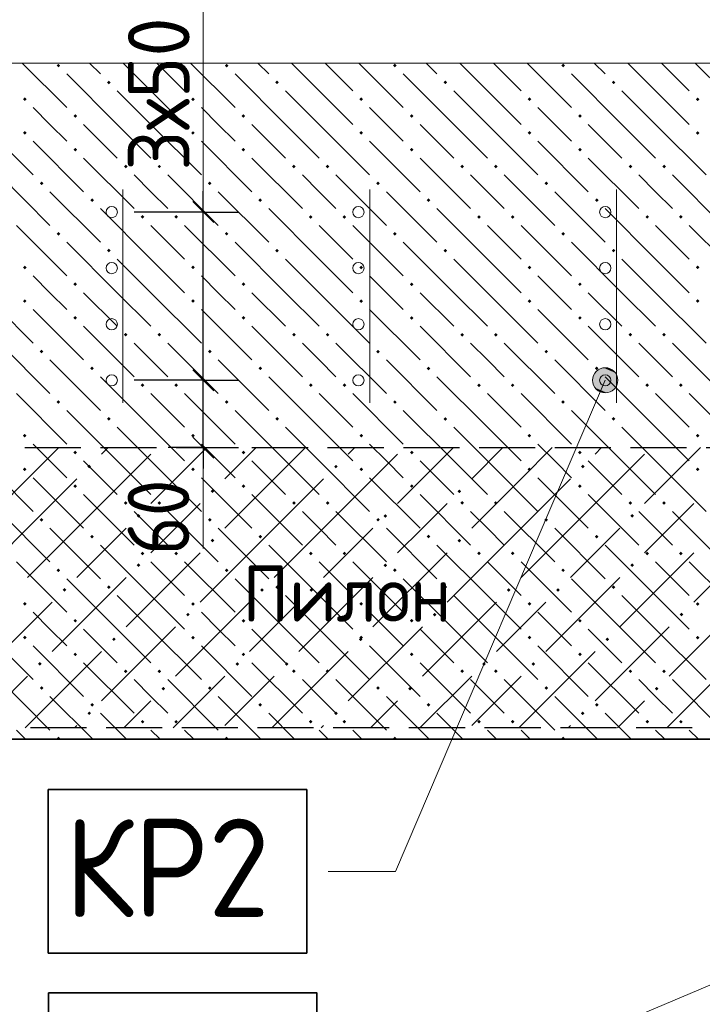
# Model space of a CAD drawing. Header units: millimetres. Extents: x 0 to 50400, y 0 to 35640.
# Tile 39 of 46: x 18670 to 21592, y 28151 to 32365. Entities that reach past the tile are written whole.
import ezdxf

# ---------------------------------------------------------------- set-up
doc = ezdxf.new("R2010")
doc.units = ezdxf.units.MM
doc.linetypes.add('______2', pattern=[324, 240, -84])
for name, color, linetype, lineweight in [('Standard', 7, 'Continuous', 25), ('ЖБ Перекрытие верхний уровень', 7, 'Continuous', 35), ('ЖБ Пилон', 7, 'Continuous', 35), ('Общий01', 7, 'Continuous', 13), ('Размерная линия_ общее', 7, 'Continuous', 13), ('Текст_ общее', 7, 'Continuous', 25)]:
    doc.layers.add(name, color=color, linetype=linetype, lineweight=lineweight)
doc.layers.add('Вспомогательная арматура', color=7, linetype='Continuous', lineweight=18, true_color=0x656565)
doc.layers.add('Поперечная арматура', color=7, linetype='Continuous', lineweight=18, true_color=0x5a2814)
doc.layers.add('Размерная выноска', color=7, linetype='Continuous')
doc.styles.add('ISOCPEUR', font='txt')

msp = doc.modelspace()

# ---------------------------------------------------------------- hatches: boundary and pattern name
at = {"layer": 'Standard', "linetype": 'Continuous', "lineweight": 13, "transparency": 33554687}
for points in [[(18959.9, 30452.3), (18967.7, 30460.1), (18975.5, 30452.3), (18967.7, 30444.5)], [(20015.9, 30452.3), (20023.7, 30460.1), (20031.5, 30452.3), (20023.7, 30444.5)], [(21071.9, 30452.3), (21079.7, 30460.1), (21087.5, 30452.3), (21079.7, 30444.5)], [(19487.9, 30346.7), (19495.7, 30354.5), (19503.5, 30346.7), (19495.7, 30338.9)], [(20543.9, 30346.7), (20551.7, 30354.5), (20559.5, 30346.7), (20551.7, 30338.9)], [(19171.1, 30241.1), (19178.9, 30248.9), (19186.7, 30241.1), (19178.9, 30233.3)], [(20227.1, 30241.1), (20234.9, 30248.9), (20242.7, 30241.1), (20234.9, 30233.3)], [(21283.1, 30241.1), (21290.9, 30248.9), (21298.7, 30241.1), (21290.9, 30233.3)], [(19487.9, 30135.5), (19495.7, 30143.3), (19503.5, 30135.5), (19495.7, 30127.7)], [(20543.9, 30135.5), (20551.7, 30143.3), (20559.5, 30135.5), (20551.7, 30127.7)], [(19171.1, 30029.9), (19178.9, 30037.7), (19186.7, 30029.9), (19178.9, 30022.1)], [(20227.1, 30029.9), (20234.9, 30037.7), (20242.7, 30029.9), (20234.9, 30022.1)], [(21283.1, 30029.9), (21290.9, 30037.7), (21298.7, 30029.9), (21290.9, 30022.1)], [(18854.3, 29924.3), (18862.1, 29932.1), (18869.9, 29924.3), (18862.1, 29916.5)], [(19699.1, 29924.3), (19706.9, 29932.1), (19714.7, 29924.3), (19706.9, 29916.5)], [(19910.3, 29924.3), (19918.1, 29932.1), (19925.9, 29924.3), (19918.1, 29916.5)], [(20755.1, 29924.3), (20762.9, 29932.1), (20770.7, 29924.3), (20762.9, 29916.5)], [(20966.3, 29924.3), (20974.1, 29932.1), (20981.9, 29924.3), (20974.1, 29916.5)], [(19382.3, 29818.7), (19390.1, 29826.5), (19397.9, 29818.7), (19390.1, 29810.9)], [(20438.3, 29818.7), (20446.1, 29826.5), (20453.9, 29818.7), (20446.1, 29810.9)], [(21494.3, 29818.7), (21502.1, 29826.5), (21509.9, 29818.7), (21502.1, 29810.9)], [(19065.5, 29713.1), (19073.3, 29720.9), (19081.1, 29713.1), (19073.3, 29705.3)], [(20121.5, 29713.1), (20129.3, 29720.9), (20137.1, 29713.1), (20129.3, 29705.3)], [(21177.5, 29713.1), (21185.3, 29720.9), (21193.1, 29713.1), (21185.3, 29705.3)], [(18748.7, 29607.5), (18756.5, 29615.3), (18764.3, 29607.5), (18756.5, 29599.7)], [(19593.5, 29607.5), (19601.3, 29615.3), (19609.1, 29607.5), (19601.3, 29599.7)], [(19804.7, 29607.5), (19812.5, 29615.3), (19820.3, 29607.5), (19812.5, 29599.7)], [(20649.5, 29607.5), (20657.3, 29615.3), (20665.1, 29607.5), (20657.3, 29599.7)], [(20860.7, 29607.5), (20868.5, 29615.3), (20876.3, 29607.5), (20868.5, 29599.7)], [(19276.7, 29501.9), (19284.5, 29509.7), (19292.3, 29501.9), (19284.5, 29494.1)], [(20332.7, 29501.9), (20340.5, 29509.7), (20348.3, 29501.9), (20340.5, 29494.1)], [(21388.7, 29501.9), (21396.5, 29509.7), (21404.3, 29501.9), (21396.5, 29494.1)], [(18959.9, 29396.3), (18967.7, 29404.1), (18975.5, 29396.3), (18967.7, 29388.5)], [(20015.9, 29396.3), (20023.7, 29404.1), (20031.5, 29396.3), (20023.7, 29388.5)], [(21071.9, 29396.3), (21079.7, 29404.1), (21087.5, 29396.3), (21079.7, 29388.5)]]:
    msp.add_hatch(color=7, dxfattribs=at).paths.add_polyline_path(points, flags=16)
at = {"layer": 'ЖБ Перекрытие верхний уровень', "linetype": 'Continuous', "lineweight": 18, "transparency": 33554687}
for points in [[(18827.9, 32168.3), (18835.7, 32176.1), (18843.5, 32168.3), (18835.7, 32160.5)], [(19547.9, 32168.3), (19555.7, 32176.1), (19563.5, 32168.3), (19555.7, 32160.5)], [(20267.9, 32168.3), (20275.7, 32176.1), (20283.5, 32168.3), (20275.7, 32160.5)], [(20987.9, 32168.3), (20995.7, 32176.1), (21003.5, 32168.3), (20995.7, 32160.5)], [(19043.9, 32096.3), (19051.7, 32104.1), (19059.5, 32096.3), (19051.7, 32088.5)], [(19763.9, 32096.3), (19771.7, 32104.1), (19779.5, 32096.3), (19771.7, 32088.5)], [(20483.9, 32096.3), (20491.7, 32104.1), (20499.5, 32096.3), (20491.7, 32088.5)], [(21203.9, 32096.3), (21211.7, 32104.1), (21219.5, 32096.3), (21211.7, 32088.5)], [(18683.9, 32024.3), (18691.7, 32032.1), (18699.5, 32024.3), (18691.7, 32016.5)], [(19403.9, 32024.3), (19411.7, 32032.1), (19419.5, 32024.3), (19411.7, 32016.5)], [(20123.9, 32024.3), (20131.7, 32032.1), (20139.5, 32024.3), (20131.7, 32016.5)], [(20843.9, 32024.3), (20851.7, 32032.1), (20859.5, 32024.3), (20851.7, 32016.5)], [(21563.9, 32024.3), (21571.7, 32032.1), (21579.5, 32024.3), (21571.7, 32016.5)], [(18899.9, 31952.3), (18907.7, 31960.1), (18915.5, 31952.3), (18907.7, 31944.5)], [(19619.9, 31952.3), (19627.7, 31960.1), (19635.5, 31952.3), (19627.7, 31944.5)], [(20339.9, 31952.3), (20347.7, 31960.1), (20355.5, 31952.3), (20347.7, 31944.5)], [(21059.9, 31952.3), (21067.7, 31960.1), (21075.5, 31952.3), (21067.7, 31944.5)], [(18683.9, 31880.3), (18691.7, 31888.1), (18699.5, 31880.3), (18691.7, 31872.5)], [(19403.9, 31880.3), (19411.7, 31888.1), (19419.5, 31880.3), (19411.7, 31872.5)], [(20123.9, 31880.3), (20131.7, 31888.1), (20139.5, 31880.3), (20131.7, 31872.5)], [(20843.9, 31880.3), (20851.7, 31888.1), (20859.5, 31880.3), (20851.7, 31872.5)], [(21563.9, 31880.3), (21571.7, 31888.1), (21579.5, 31880.3), (21571.7, 31872.5)], [(18899.9, 31808.3), (18907.7, 31816.1), (18915.5, 31808.3), (18907.7, 31800.5)], [(19619.9, 31808.3), (19627.7, 31816.1), (19635.5, 31808.3), (19627.7, 31800.5)], [(20339.9, 31808.3), (20347.7, 31816.1), (20355.5, 31808.3), (20347.7, 31800.5)], [(21059.9, 31808.3), (21067.7, 31816.1), (21075.5, 31808.3), (21067.7, 31800.5)], [(19115.9, 31736.3), (19123.7, 31744.1), (19131.5, 31736.3), (19123.7, 31728.5)], [(19259.9, 31736.3), (19267.7, 31744.1), (19275.5, 31736.3), (19267.7, 31728.5)], [(19835.9, 31736.3), (19843.7, 31744.1), (19851.5, 31736.3), (19843.7, 31728.5)], [(19979.9, 31736.3), (19987.7, 31744.1), (19995.5, 31736.3), (19987.7, 31728.5)], [(20555.9, 31736.3), (20563.7, 31744.1), (20571.5, 31736.3), (20563.7, 31728.5)], [(20699.9, 31736.3), (20707.7, 31744.1), (20715.5, 31736.3), (20707.7, 31728.5)], [(21275.9, 31736.3), (21283.7, 31744.1), (21291.5, 31736.3), (21283.7, 31728.5)], [(21419.9, 31736.3), (21427.7, 31744.1), (21435.5, 31736.3), (21427.7, 31728.5)], [(18755.9, 31664.3), (18763.7, 31672.1), (18771.5, 31664.3), (18763.7, 31656.5)], [(19475.9, 31664.3), (19483.7, 31672.1), (19491.5, 31664.3), (19483.7, 31656.5)], [(20195.9, 31664.3), (20203.7, 31672.1), (20211.5, 31664.3), (20203.7, 31656.5)], [(20915.9, 31664.3), (20923.7, 31672.1), (20931.5, 31664.3), (20923.7, 31656.5)], [(18971.9, 31592.3), (18979.7, 31600.1), (18987.5, 31592.3), (18979.7, 31584.5)], [(19691.9, 31592.3), (19699.7, 31600.1), (19707.5, 31592.3), (19699.7, 31584.5)], [(20411.9, 31592.3), (20419.7, 31600.1), (20427.5, 31592.3), (20419.7, 31584.5)], [(21131.9, 31592.3), (21139.7, 31600.1), (21147.5, 31592.3), (21139.7, 31584.5)], [(19187.9, 31520.3), (19195.7, 31528.1), (19203.5, 31520.3), (19195.7, 31512.5)], [(19331.9, 31520.3), (19339.7, 31528.1), (19347.5, 31520.3), (19339.7, 31512.5)], [(19907.9, 31520.3), (19915.7, 31528.1), (19923.5, 31520.3), (19915.7, 31512.5)], [(20051.9, 31520.3), (20059.7, 31528.1), (20067.5, 31520.3), (20059.7, 31512.5)], [(20627.9, 31520.3), (20635.7, 31528.1), (20643.5, 31520.3), (20635.7, 31512.5)], [(20771.9, 31520.3), (20779.7, 31528.1), (20787.5, 31520.3), (20779.7, 31512.5)], [(21347.9, 31520.3), (21355.7, 31528.1), (21363.5, 31520.3), (21355.7, 31512.5)], [(21491.9, 31520.3), (21499.7, 31528.1), (21507.5, 31520.3), (21499.7, 31512.5)], [(18827.9, 31448.3), (18835.7, 31456.1), (18843.5, 31448.3), (18835.7, 31440.5)], [(19547.9, 31448.3), (19555.7, 31456.1), (19563.5, 31448.3), (19555.7, 31440.5)], [(20267.9, 31448.3), (20275.7, 31456.1), (20283.5, 31448.3), (20275.7, 31440.5)], [(20987.9, 31448.3), (20995.7, 31456.1), (21003.5, 31448.3), (20995.7, 31440.5)], [(19043.9, 31376.3), (19051.7, 31384.1), (19059.5, 31376.3), (19051.7, 31368.5)], [(19763.9, 31376.3), (19771.7, 31384.1), (19779.5, 31376.3), (19771.7, 31368.5)], [(20483.9, 31376.3), (20491.7, 31384.1), (20499.5, 31376.3), (20491.7, 31368.5)], [(21203.9, 31376.3), (21211.7, 31384.1), (21219.5, 31376.3), (21211.7, 31368.5)], [(18683.9, 31304.3), (18691.7, 31312.1), (18699.5, 31304.3), (18691.7, 31296.5)], [(19403.9, 31304.3), (19411.7, 31312.1), (19419.5, 31304.3), (19411.7, 31296.5)], [(20123.9, 31304.3), (20131.7, 31312.1), (20139.5, 31304.3), (20131.7, 31296.5)], [(20843.9, 31304.3), (20851.7, 31312.1), (20859.5, 31304.3), (20851.7, 31296.5)], [(21563.9, 31304.3), (21571.7, 31312.1), (21579.5, 31304.3), (21571.7, 31296.5)], [(18899.9, 31232.3), (18907.7, 31240.1), (18915.5, 31232.3), (18907.7, 31224.5)], [(19619.9, 31232.3), (19627.7, 31240.1), (19635.5, 31232.3), (19627.7, 31224.5)], [(20339.9, 31232.3), (20347.7, 31240.1), (20355.5, 31232.3), (20347.7, 31224.5)], [(21059.9, 31232.3), (21067.7, 31240.1), (21075.5, 31232.3), (21067.7, 31224.5)], [(18683.9, 31160.3), (18691.7, 31168.1), (18699.5, 31160.3), (18691.7, 31152.5)], [(19403.9, 31160.3), (19411.7, 31168.1), (19419.5, 31160.3), (19411.7, 31152.5)], [(20123.9, 31160.3), (20131.7, 31168.1), (20139.5, 31160.3), (20131.7, 31152.5)], [(20843.9, 31160.3), (20851.7, 31168.1), (20859.5, 31160.3), (20851.7, 31152.5)], [(21563.9, 31160.3), (21571.7, 31168.1), (21579.5, 31160.3), (21571.7, 31152.5)], [(18899.9, 31088.3), (18907.7, 31096.1), (18915.5, 31088.3), (18907.7, 31080.5)], [(19619.9, 31088.3), (19627.7, 31096.1), (19635.5, 31088.3), (19627.7, 31080.5)], [(20339.9, 31088.3), (20347.7, 31096.1), (20355.5, 31088.3), (20347.7, 31080.5)], [(21059.9, 31088.3), (21067.7, 31096.1), (21075.5, 31088.3), (21067.7, 31080.5)], [(19115.9, 31016.3), (19123.7, 31024.1), (19131.5, 31016.3), (19123.7, 31008.5)], [(19259.9, 31016.3), (19267.7, 31024.1), (19275.5, 31016.3), (19267.7, 31008.5)], [(19835.9, 31016.3), (19843.7, 31024.1), (19851.5, 31016.3), (19843.7, 31008.5)], [(19979.9, 31016.3), (19987.7, 31024.1), (19995.5, 31016.3), (19987.7, 31008.5)], [(20555.9, 31016.3), (20563.7, 31024.1), (20571.5, 31016.3), (20563.7, 31008.5)], [(20699.9, 31016.3), (20707.7, 31024.1), (20715.5, 31016.3), (20707.7, 31008.5)], [(21275.9, 31016.3), (21283.7, 31024.1), (21291.5, 31016.3), (21283.7, 31008.5)], [(21419.9, 31016.3), (21427.7, 31024.1), (21435.5, 31016.3), (21427.7, 31008.5)], [(18755.9, 30944.3), (18763.7, 30952.1), (18771.5, 30944.3), (18763.7, 30936.5)], [(19475.9, 30944.3), (19483.7, 30952.1), (19491.5, 30944.3), (19483.7, 30936.5)], [(20195.9, 30944.3), (20203.7, 30952.1), (20211.5, 30944.3), (20203.7, 30936.5)], [(20915.9, 30944.3), (20923.7, 30952.1), (20931.5, 30944.3), (20923.7, 30936.5)], [(18971.9, 30872.3), (18979.7, 30880.1), (18987.5, 30872.3), (18979.7, 30864.5)], [(19691.9, 30872.3), (19699.7, 30880.1), (19707.5, 30872.3), (19699.7, 30864.5)], [(20411.9, 30872.3), (20419.7, 30880.1), (20427.5, 30872.3), (20419.7, 30864.5)], [(21131.9, 30872.3), (21139.7, 30880.1), (21147.5, 30872.3), (21139.7, 30864.5)], [(19187.9, 30800.3), (19195.7, 30808.1), (19203.5, 30800.3), (19195.7, 30792.5)], [(19331.9, 30800.3), (19339.7, 30808.1), (19347.5, 30800.3), (19339.7, 30792.5)], [(19907.9, 30800.3), (19915.7, 30808.1), (19923.5, 30800.3), (19915.7, 30792.5)], [(20051.9, 30800.3), (20059.7, 30808.1), (20067.5, 30800.3), (20059.7, 30792.5)], [(20627.9, 30800.3), (20635.7, 30808.1), (20643.5, 30800.3), (20635.7, 30792.5)], [(20771.9, 30800.3), (20779.7, 30808.1), (20787.5, 30800.3), (20779.7, 30792.5)], [(21347.9, 30800.3), (21355.7, 30808.1), (21363.5, 30800.3), (21355.7, 30792.5)], [(21491.9, 30800.3), (21499.7, 30808.1), (21507.5, 30800.3), (21499.7, 30792.5)], [(18827.9, 30728.3), (18835.7, 30736.1), (18843.5, 30728.3), (18835.7, 30720.5)], [(19547.9, 30728.3), (19555.7, 30736.1), (19563.5, 30728.3), (19555.7, 30720.5)], [(20267.9, 30728.3), (20275.7, 30736.1), (20283.5, 30728.3), (20275.7, 30720.5)], [(20987.9, 30728.3), (20995.7, 30736.1), (21003.5, 30728.3), (20995.7, 30720.5)], [(19043.9, 30656.3), (19051.7, 30664.1), (19059.5, 30656.3), (19051.7, 30648.5)], [(19763.9, 30656.3), (19771.7, 30664.1), (19779.5, 30656.3), (19771.7, 30648.5)], [(20483.9, 30656.3), (20491.7, 30664.1), (20499.5, 30656.3), (20491.7, 30648.5)], [(21203.9, 30656.3), (21211.7, 30664.1), (21219.5, 30656.3), (21211.7, 30648.5)], [(18683.9, 30584.3), (18691.7, 30592.1), (18699.5, 30584.3), (18691.7, 30576.5)], [(19403.9, 30584.3), (19411.7, 30592.1), (19419.5, 30584.3), (19411.7, 30576.5)], [(20123.9, 30584.3), (20131.7, 30592.1), (20139.5, 30584.3), (20131.7, 30576.5)], [(20843.9, 30584.3), (20851.7, 30592.1), (20859.5, 30584.3), (20851.7, 30576.5)], [(21563.9, 30584.3), (21571.7, 30592.1), (21579.5, 30584.3), (21571.7, 30576.5)], [(18899.9, 30512.3), (18907.7, 30520.1), (18915.5, 30512.3), (18907.7, 30504.5)], [(19619.9, 30512.3), (19627.7, 30520.1), (19635.5, 30512.3), (19627.7, 30504.5)], [(20339.9, 30512.3), (20347.7, 30520.1), (20355.5, 30512.3), (20347.7, 30504.5)], [(21059.9, 30512.3), (21067.7, 30520.1), (21075.5, 30512.3), (21067.7, 30504.5)], [(18683.9, 30440.3), (18691.7, 30448.1), (18699.5, 30440.3), (18691.7, 30432.5)], [(19403.9, 30440.3), (19411.7, 30448.1), (19419.5, 30440.3), (19411.7, 30432.5)], [(20123.9, 30440.3), (20131.7, 30448.1), (20139.5, 30440.3), (20131.7, 30432.5)], [(20843.9, 30440.3), (20851.7, 30448.1), (20859.5, 30440.3), (20851.7, 30432.5)], [(21563.9, 30440.3), (21571.7, 30448.1), (21579.5, 30440.3), (21571.7, 30432.5)], [(18899.9, 30368.3), (18907.7, 30376.1), (18915.5, 30368.3), (18907.7, 30360.5)], [(19619.9, 30368.3), (19627.7, 30376.1), (19635.5, 30368.3), (19627.7, 30360.5)], [(20339.9, 30368.3), (20347.7, 30376.1), (20355.5, 30368.3), (20347.7, 30360.5)], [(21059.9, 30368.3), (21067.7, 30376.1), (21075.5, 30368.3), (21067.7, 30360.5)], [(19115.9, 30296.3), (19123.7, 30304.1), (19131.5, 30296.3), (19123.7, 30288.5)], [(19259.9, 30296.3), (19267.7, 30304.1), (19275.5, 30296.3), (19267.7, 30288.5)], [(19835.9, 30296.3), (19843.7, 30304.1), (19851.5, 30296.3), (19843.7, 30288.5)], [(19979.9, 30296.3), (19987.7, 30304.1), (19995.5, 30296.3), (19987.7, 30288.5)], [(20555.9, 30296.3), (20563.7, 30304.1), (20571.5, 30296.3), (20563.7, 30288.5)], [(20699.9, 30296.3), (20707.7, 30304.1), (20715.5, 30296.3), (20707.7, 30288.5)], [(21275.9, 30296.3), (21283.7, 30304.1), (21291.5, 30296.3), (21283.7, 30288.5)], [(21419.9, 30296.3), (21427.7, 30304.1), (21435.5, 30296.3), (21427.7, 30288.5)], [(18755.9, 30224.3), (18763.7, 30232.1), (18771.5, 30224.3), (18763.7, 30216.5)], [(19475.9, 30224.3), (19483.7, 30232.1), (19491.5, 30224.3), (19483.7, 30216.5)], [(20195.9, 30224.3), (20203.7, 30232.1), (20211.5, 30224.3), (20203.7, 30216.5)], [(20915.9, 30224.3), (20923.7, 30232.1), (20931.5, 30224.3), (20923.7, 30216.5)], [(18971.9, 30152.3), (18979.7, 30160.1), (18987.5, 30152.3), (18979.7, 30144.5)], [(19691.9, 30152.3), (19699.7, 30160.1), (19707.5, 30152.3), (19699.7, 30144.5)], [(20411.9, 30152.3), (20419.7, 30160.1), (20427.5, 30152.3), (20419.7, 30144.5)], [(21131.9, 30152.3), (21139.7, 30160.1), (21147.5, 30152.3), (21139.7, 30144.5)], [(19187.9, 30080.3), (19195.7, 30088.1), (19203.5, 30080.3), (19195.7, 30072.5)], [(19331.9, 30080.3), (19339.7, 30088.1), (19347.5, 30080.3), (19339.7, 30072.5)], [(19907.9, 30080.3), (19915.7, 30088.1), (19923.5, 30080.3), (19915.7, 30072.5)], [(20051.9, 30080.3), (20059.7, 30088.1), (20067.5, 30080.3), (20059.7, 30072.5)], [(20627.9, 30080.3), (20635.7, 30088.1), (20643.5, 30080.3), (20635.7, 30072.5)], [(20771.9, 30080.3), (20779.7, 30088.1), (20787.5, 30080.3), (20779.7, 30072.5)], [(21347.9, 30080.3), (21355.7, 30088.1), (21363.5, 30080.3), (21355.7, 30072.5)], [(21491.9, 30080.3), (21499.7, 30088.1), (21507.5, 30080.3), (21499.7, 30072.5)], [(18827.9, 30008.3), (18835.7, 30016.1), (18843.5, 30008.3), (18835.7, 30000.5)], [(19547.9, 30008.3), (19555.7, 30016.1), (19563.5, 30008.3), (19555.7, 30000.5)], [(20267.9, 30008.3), (20275.7, 30016.1), (20283.5, 30008.3), (20275.7, 30000.5)], [(20987.9, 30008.3), (20995.7, 30016.1), (21003.5, 30008.3), (20995.7, 30000.5)], [(19043.9, 29936.3), (19051.7, 29944.1), (19059.5, 29936.3), (19051.7, 29928.5)], [(19763.9, 29936.3), (19771.7, 29944.1), (19779.5, 29936.3), (19771.7, 29928.5)], [(20483.9, 29936.3), (20491.7, 29944.1), (20499.5, 29936.3), (20491.7, 29928.5)], [(21203.9, 29936.3), (21211.7, 29944.1), (21219.5, 29936.3), (21211.7, 29928.5)], [(18683.9, 29864.3), (18691.7, 29872.1), (18699.5, 29864.3), (18691.7, 29856.5)], [(19403.9, 29864.3), (19411.7, 29872.1), (19419.5, 29864.3), (19411.7, 29856.5)], [(20123.9, 29864.3), (20131.7, 29872.1), (20139.5, 29864.3), (20131.7, 29856.5)], [(20843.9, 29864.3), (20851.7, 29872.1), (20859.5, 29864.3), (20851.7, 29856.5)], [(21563.9, 29864.3), (21571.7, 29872.1), (21579.5, 29864.3), (21571.7, 29856.5)], [(18899.9, 29792.3), (18907.7, 29800.1), (18915.5, 29792.3), (18907.7, 29784.5)], [(19619.9, 29792.3), (19627.7, 29800.1), (19635.5, 29792.3), (19627.7, 29784.5)], [(20339.9, 29792.3), (20347.7, 29800.1), (20355.5, 29792.3), (20347.7, 29784.5)], [(21059.9, 29792.3), (21067.7, 29800.1), (21075.5, 29792.3), (21067.7, 29784.5)], [(18683.9, 29720.3), (18691.7, 29728.1), (18699.5, 29720.3), (18691.7, 29712.5)], [(19403.9, 29720.3), (19411.7, 29728.1), (19419.5, 29720.3), (19411.7, 29712.5)], [(20123.9, 29720.3), (20131.7, 29728.1), (20139.5, 29720.3), (20131.7, 29712.5)], [(20843.9, 29720.3), (20851.7, 29728.1), (20859.5, 29720.3), (20851.7, 29712.5)], [(21563.9, 29720.3), (21571.7, 29728.1), (21579.5, 29720.3), (21571.7, 29712.5)], [(18899.9, 29648.3), (18907.7, 29656.1), (18915.5, 29648.3), (18907.7, 29640.5)], [(19619.9, 29648.3), (19627.7, 29656.1), (19635.5, 29648.3), (19627.7, 29640.5)], [(20339.9, 29648.3), (20347.7, 29656.1), (20355.5, 29648.3), (20347.7, 29640.5)], [(21059.9, 29648.3), (21067.7, 29656.1), (21075.5, 29648.3), (21067.7, 29640.5)], [(19115.9, 29576.3), (19123.7, 29584.1), (19131.5, 29576.3), (19123.7, 29568.5)], [(19259.9, 29576.3), (19267.7, 29584.1), (19275.5, 29576.3), (19267.7, 29568.5)], [(19835.9, 29576.3), (19843.7, 29584.1), (19851.5, 29576.3), (19843.7, 29568.5)], [(19979.9, 29576.3), (19987.7, 29584.1), (19995.5, 29576.3), (19987.7, 29568.5)], [(20555.9, 29576.3), (20563.7, 29584.1), (20571.5, 29576.3), (20563.7, 29568.5)], [(20699.9, 29576.3), (20707.7, 29584.1), (20715.5, 29576.3), (20707.7, 29568.5)], [(21275.9, 29576.3), (21283.7, 29584.1), (21291.5, 29576.3), (21283.7, 29568.5)], [(21419.9, 29576.3), (21427.7, 29584.1), (21435.5, 29576.3), (21427.7, 29568.5)], [(18755.9, 29504.3), (18763.7, 29512.1), (18771.5, 29504.3), (18763.7, 29496.5)], [(19475.9, 29504.3), (19483.7, 29512.1), (19491.5, 29504.3), (19483.7, 29496.5)], [(20195.9, 29504.3), (20203.7, 29512.1), (20211.5, 29504.3), (20203.7, 29496.5)], [(20915.9, 29504.3), (20923.7, 29512.1), (20931.5, 29504.3), (20923.7, 29496.5)], [(18971.9, 29432.3), (18979.7, 29440.1), (18987.5, 29432.3), (18979.7, 29424.5)], [(19691.9, 29432.3), (19699.7, 29440.1), (19707.5, 29432.3), (19699.7, 29424.5)], [(20411.9, 29432.3), (20419.7, 29440.1), (20427.5, 29432.3), (20419.7, 29424.5)], [(21131.9, 29432.3), (21139.7, 29440.1), (21147.5, 29432.3), (21139.7, 29424.5)], [(19187.9, 29360.3), (19195.7, 29368.1), (19203.5, 29360.3), (19195.7, 29352.5)], [(19331.9, 29360.3), (19339.7, 29368.1), (19347.5, 29360.3), (19339.7, 29352.5)], [(19907.9, 29360.3), (19915.7, 29368.1), (19923.5, 29360.3), (19915.7, 29352.5)], [(20051.9, 29360.3), (20059.7, 29368.1), (20067.5, 29360.3), (20059.7, 29352.5)], [(20627.9, 29360.3), (20635.7, 29368.1), (20643.5, 29360.3), (20635.7, 29352.5)], [(20771.9, 29360.3), (20779.7, 29368.1), (20787.5, 29360.3), (20779.7, 29352.5)], [(21347.9, 29360.3), (21355.7, 29368.1), (21363.5, 29360.3), (21355.7, 29352.5)], [(21491.9, 29360.3), (21499.7, 29368.1), (21507.5, 29360.3), (21499.7, 29352.5)], [(18827.9, 29288.3), (18835.7, 29296.1), (18843.5, 29288.3), (18840.6, 29285.3), (18830.9, 29285.3)], [(19547.9, 29288.3), (19555.7, 29296.1), (19563.5, 29288.3), (19560.6, 29285.3), (19550.9, 29285.3)], [(20267.9, 29288.3), (20275.7, 29296.1), (20283.5, 29288.3), (20280.6, 29285.3), (20270.9, 29285.3)], [(20987.9, 29288.3), (20995.7, 29296.1), (21003.5, 29288.3), (21000.6, 29285.3), (20990.9, 29285.3)]]:
    msp.add_hatch(color=7, dxfattribs=at).paths.add_polyline_path(points, flags=16)
at = {"layer": 'Общий01', "linetype": 'Continuous', "lineweight": 13, "transparency": 33554687}
for points in [[(21229.3, 30827.9), (21143.9, 30864.4), (21126.4, 30842.5)], [(21219.1, 30853.4), (21169.4, 30874.7), (21143.9, 30864.4)], [(21219.1, 30853.4), (21143.9, 30864.4), (21229.3, 30827.9)], [(21169.4, 30874.7), (21219.1, 30853.4), (21197.2, 30871)], [(21225.7, 30800.1), (21126.4, 30842.5), (21122.7, 30814.8)], [(21225.7, 30800.1), (21122.7, 30814.8), (21208.1, 30778.3)], [(21208.1, 30778.3), (21122.7, 30814.8), (21133, 30789.2)], [(21229.3, 30827.9), (21126.4, 30842.5), (21225.7, 30800.1)], [(21208.1, 30778.3), (21133, 30789.2), (21182.6, 30768)], [(21182.6, 30768), (21133, 30789.2), (21154.8, 30771.7)]]:
    msp.add_hatch(color=7, dxfattribs=at).paths.add_polyline_path(points)

# ---------------------------------------------------------------- linework, layer by layer
at = {"layer": 'Standard', "color": 7, "linetype": 'Continuous', "lineweight": -3, "transparency": 33554687}
for p, q in [((19455.9, 31541.3), (19455.9, 31631.3)), ((19455.9, 30821.3), (19455.9, 31541.3)), ((19455.9, 30533.3), (19455.9, 30821.3)), ((19455.9, 30533.3), (19455.9, 30443.3))]:
    msp.add_line(p, q, dxfattribs=at)
at = {"layer": 'Standard', "color": 7, "linetype": 'Continuous', "lineweight": 25, "transparency": 33554687}
for p, q in [((19500.9, 31496.3), (19410.9, 31586.3)), ((19500.9, 30776.3), (19410.9, 30866.3)), ((19500.9, 30488.3), (19410.9, 30578.3))]:
    msp.add_line(p, q, dxfattribs=at)
at = {"layer": 'Standard', "color": 251, "linetype": 'Continuous', "lineweight": -3, "true_color": 0x656565, "transparency": 33554687}
for p, q in [((19455.9, 31541.3), (19305.9, 31541.3)), ((19455.9, 31541.3), (19605.9, 31541.3)), ((19455.9, 30821.3), (19305.9, 30821.3)), ((19455.9, 30821.3), (19605.9, 30821.3)), ((19455.9, 30533.3), (19305.9, 30533.3)), ((19455.9, 30533.3), (19605.9, 30533.3)), ((19455.9, 30533.3), (19455.9, 30533.3))]:
    msp.add_line(p, q, dxfattribs=at)
at = {"layer": 'Standard', "color": 253, "linetype": 'Continuous', "lineweight": 13, "true_color": 0xa0a0a0, "transparency": 33554687}
for p, q in [((18703.7, 30399.5), (18837.6, 30533.3)), ((19048.8, 30533.3), (19020.5, 30505.1)), ((19471.2, 30533.3), (19231.7, 30293.9)), ((19682.4, 30533.3), (19548.5, 30399.5)), ((19759.7, 30399.5), (19893.6, 30533.3)), ((20104.8, 30533.3), (20076.5, 30505.1)), ((20527.2, 30533.3), (20287.7, 30293.9)), ((20738.4, 30533.3), (20604.5, 30399.5)), ((20815.7, 30399.5), (20949.6, 30533.3)), ((21160.8, 30533.3), (21132.5, 30505.1)), ((21583.2, 30533.3), (21343.7, 30293.9)), ((18914.9, 30188.3), (19231.7, 30505.1)), ((19970.9, 30188.3), (20287.7, 30505.1)), ((21026.9, 30188.3), (21343.7, 30505.1)), ((18703.7, 30399.5), (18492.5, 30188.3)), ((18914.9, 30399.5), (18703.7, 30188.3)), ((19759.7, 30399.5), (19548.5, 30188.3)), ((19970.9, 30399.5), (19759.7, 30188.3)), ((20815.7, 30399.5), (20604.5, 30188.3)), ((21026.9, 30399.5), (20815.7, 30188.3)), ((19337.3, 30188.3), (19442.9, 30293.9)), ((20393.3, 30188.3), (20498.9, 30293.9)), ((21449.3, 30188.3), (21554.9, 30293.9)), ((18703.7, 30188.3), (18386.9, 29871.5)), ((18914.9, 30188.3), (18703.7, 29977.1)), ((19126.1, 30188.3), (18914.9, 29977.1)), ((19231.7, 30082.7), (19337.3, 30188.3)), ((19759.7, 30188.3), (19442.9, 29871.5)), ((19970.9, 30188.3), (19759.7, 29977.1)), ((20182.1, 30188.3), (19970.9, 29977.1)), ((20287.7, 30082.7), (20393.3, 30188.3)), ((20815.7, 30188.3), (20498.9, 29871.5)), ((21026.9, 30188.3), (20815.7, 29977.1)), ((21238.1, 30188.3), (21026.9, 29977.1)), ((21343.7, 30082.7), (21449.3, 30188.3)), ((21871.7, 30188.3), (21554.9, 29871.5)), ((19442.9, 30082.7), (19126.1, 29765.9)), ((20498.9, 30082.7), (20182.1, 29765.9)), ((21554.9, 30082.7), (21238.1, 29765.9)), ((19126.1, 29977.1), (18809.3, 29660.3)), ((20182.1, 29977.1), (19865.3, 29660.3)), ((21238.1, 29977.1), (20921.3, 29660.3)), ((18703.7, 29765.9), (18809.3, 29871.5)), ((19654.1, 29871.5), (19337.3, 29554.7)), ((19759.7, 29765.9), (19865.3, 29871.5)), ((20710.1, 29871.5), (20393.3, 29554.7)), ((20815.7, 29765.9), (20921.3, 29871.5)), ((21766.1, 29871.5), (21449.3, 29554.7)), ((18598.1, 29660.3), (18703.7, 29765.9)), ((19337.3, 29765.9), (19020.5, 29449.1)), ((19654.1, 29660.3), (19759.7, 29765.9)), ((20393.3, 29765.9), (20076.5, 29449.1)), ((20710.1, 29660.3), (20815.7, 29765.9)), ((21449.3, 29765.9), (21132.5, 29449.1)), ((18703.7, 29343.5), (19020.5, 29660.3)), ((19759.7, 29343.5), (20076.5, 29660.3)), ((20815.7, 29343.5), (21132.5, 29660.3)), ((18703.7, 29554.7), (18492.5, 29343.5)), ((19548.5, 29554.7), (19327.2, 29333.3)), ((19759.7, 29554.7), (19548.5, 29343.5)), ((20604.5, 29554.7), (20383.2, 29333.3)), ((20815.7, 29554.7), (20604.5, 29343.5)), ((21660.5, 29554.7), (21439.2, 29333.3)), ((19116, 29333.3), (19231.7, 29449.1)), ((20172, 29333.3), (20287.7, 29449.1)), ((21228, 29333.3), (21343.7, 29449.1)), ((18703.7, 29343.5), (18693.6, 29333.3)), ((18914.9, 29343.5), (18904.8, 29333.3)), ((19759.7, 29343.5), (19749.6, 29333.3)), ((19970.9, 29343.5), (19960.8, 29333.3)), ((20815.7, 29343.5), (20805.6, 29333.3)), ((21026.9, 29343.5), (21016.8, 29333.3))]:
    msp.add_line(p, q, dxfattribs=at)
at = {"layer": 'Standard', "color": 251, "linetype": 'Continuous', "lineweight": -3, "true_color": 0x656565, "transparency": 33554687}
for points in [[(19455.9, 31541.3), (19436.8, 31541.3), (19436.8, 31541.3), (19160, 31541.3)], [(19455.9, 30821.3), (19436.2, 30821.3), (19436.2, 30821.3), (19160, 30821.3)]]:
    msp.add_lwpolyline(points, dxfattribs=at)
at = {"layer": 'Вспомогательная арматура', "color": 251, "linetype": 'Continuous', "lineweight": 18, "true_color": 0x656565, "transparency": 33554687}
for p, q in [((19112, 30725.3), (19112, 31637.3)), ((19112, 30725.3), (19112, 31637.3)), ((20168, 30725.3), (20168, 31637.3)), ((20168, 30725.3), (20168, 31637.3)), ((21224, 30725.3), (21224, 31637.3)), ((21224, 30725.3), (21224, 31637.3))]:
    msp.add_line(p, q, dxfattribs=at)
at = {"layer": 'ЖБ Перекрытие верхний уровень', "color": 9, "linetype": 'Continuous', "lineweight": 18, "true_color": 0xc7c7c7, "transparency": 33554687}
for p, q in [((18681.3, 32178.7), (18871.7, 31988.3)), ((18969.3, 32178.7), (19015.7, 32132.3)), ((19231.7, 32060.3), (19113.3, 32178.7)), ((19257.3, 32178.7), (19375.7, 32060.3)), ((19401.3, 32178.7), (19591.7, 31988.3)), ((19689.3, 32178.7), (19735.7, 32132.3)), ((19951.7, 32060.3), (19833.3, 32178.7)), ((19977.3, 32178.7), (20095.7, 32060.3)), ((20121.3, 32178.7), (20311.7, 31988.3)), ((20409.3, 32178.7), (20455.7, 32132.3)), ((20671.7, 32060.3), (20553.3, 32178.7)), ((20697.3, 32178.7), (20815.7, 32060.3)), ((20841.3, 32178.7), (21031.7, 31988.3)), ((21129.3, 32178.7), (21175.7, 32132.3)), ((21391.7, 32060.3), (21273.3, 32178.7)), ((21417.3, 32178.7), (21535.7, 32060.3)), ((21561.3, 32178.7), (21751.7, 31988.3)), ((19087.7, 31916.3), (18871.7, 32132.3)), ((19807.7, 31916.3), (19591.7, 32132.3)), ((20527.7, 31916.3), (20311.7, 32132.3)), ((21247.7, 31916.3), (21031.7, 32132.3)), ((19087.7, 32060.3), (19231.7, 31916.3)), ((19231.7, 32060.3), (19375.7, 31916.3)), ((19807.7, 32060.3), (19951.7, 31916.3)), ((19951.7, 32060.3), (20095.7, 31916.3)), ((20527.7, 32060.3), (20671.7, 31916.3)), ((20671.7, 32060.3), (20815.7, 31916.3)), ((21247.7, 32060.3), (21391.7, 31916.3)), ((21391.7, 32060.3), (21535.7, 31916.3)), ((18799.7, 31916.3), (18727.7, 31988.3)), ((19519.7, 31916.3), (19447.7, 31988.3)), ((20239.7, 31916.3), (20167.7, 31988.3)), ((20959.7, 31916.3), (20887.7, 31988.3)), ((18511.7, 31916.3), (18727.7, 31700.3)), ((18871.7, 31844.3), (18799.7, 31916.3)), ((18943.7, 31916.3), (19087.7, 31772.3)), ((19087.7, 31916.3), (19231.7, 31772.3)), ((19231.7, 31916.3), (19447.7, 31700.3)), ((19591.7, 31844.3), (19519.7, 31916.3)), ((19663.7, 31916.3), (19807.7, 31772.3)), ((19807.7, 31916.3), (19951.7, 31772.3)), ((19951.7, 31916.3), (20167.7, 31700.3)), ((20311.7, 31844.3), (20239.7, 31916.3)), ((20383.7, 31916.3), (20527.7, 31772.3)), ((20527.7, 31916.3), (20671.7, 31772.3)), ((20671.7, 31916.3), (20887.7, 31700.3)), ((21031.7, 31844.3), (20959.7, 31916.3)), ((21103.7, 31916.3), (21247.7, 31772.3)), ((21247.7, 31916.3), (21391.7, 31772.3)), ((21391.7, 31916.3), (21607.7, 31700.3)), ((18727.7, 31844.3), (18943.7, 31628.3)), ((19447.7, 31844.3), (19663.7, 31628.3)), ((20167.7, 31844.3), (20383.7, 31628.3)), ((20887.7, 31844.3), (21103.7, 31628.3)), ((18943.7, 31772.3), (19159.7, 31556.3)), ((19663.7, 31772.3), (19879.7, 31556.3)), ((20383.7, 31772.3), (20599.7, 31556.3)), ((21103.7, 31772.3), (21319.7, 31556.3)), ((18583.7, 31700.3), (18799.7, 31484.3)), ((19231.7, 31628.3), (19159.7, 31700.3)), ((19303.7, 31700.3), (19519.7, 31484.3)), ((19951.7, 31628.3), (19879.7, 31700.3)), ((20023.7, 31700.3), (20239.7, 31484.3)), ((20671.7, 31628.3), (20599.7, 31700.3)), ((20743.7, 31700.3), (20959.7, 31484.3)), ((21391.7, 31628.3), (21319.7, 31700.3)), ((21463.7, 31700.3), (21679.7, 31484.3)), ((18799.7, 31628.3), (19015.7, 31412.3)), ((19303.7, 31556.3), (19231.7, 31628.3)), ((19519.7, 31628.3), (19735.7, 31412.3)), ((20023.7, 31556.3), (19951.7, 31628.3)), ((20239.7, 31628.3), (20455.7, 31412.3)), ((20743.7, 31556.3), (20671.7, 31628.3)), ((20959.7, 31628.3), (21175.7, 31412.3)), ((21463.7, 31556.3), (21391.7, 31628.3)), ((19231.7, 31340.3), (19015.7, 31556.3)), ((19951.7, 31340.3), (19735.7, 31556.3)), ((20671.7, 31340.3), (20455.7, 31556.3)), ((21391.7, 31340.3), (21175.7, 31556.3)), ((18655.7, 31484.3), (18871.7, 31268.3)), ((19231.7, 31484.3), (19375.7, 31340.3)), ((19375.7, 31484.3), (19591.7, 31268.3)), ((19951.7, 31484.3), (20095.7, 31340.3)), ((20095.7, 31484.3), (20311.7, 31268.3)), ((20671.7, 31484.3), (20815.7, 31340.3)), ((20815.7, 31484.3), (21031.7, 31268.3)), ((21391.7, 31484.3), (21535.7, 31340.3)), ((21535.7, 31484.3), (21751.7, 31268.3)), ((19087.7, 31196.3), (18871.7, 31412.3)), ((19807.7, 31196.3), (19591.7, 31412.3)), ((20527.7, 31196.3), (20311.7, 31412.3)), ((21247.7, 31196.3), (21031.7, 31412.3)), ((19087.7, 31340.3), (19231.7, 31196.3)), ((19231.7, 31340.3), (19375.7, 31196.3)), ((19807.7, 31340.3), (19951.7, 31196.3)), ((19951.7, 31340.3), (20095.7, 31196.3)), ((20527.7, 31340.3), (20671.7, 31196.3)), ((20671.7, 31340.3), (20815.7, 31196.3)), ((21247.7, 31340.3), (21391.7, 31196.3)), ((21391.7, 31340.3), (21535.7, 31196.3)), ((18799.7, 31196.3), (18727.7, 31268.3)), ((19519.7, 31196.3), (19447.7, 31268.3)), ((20239.7, 31196.3), (20167.7, 31268.3)), ((20959.7, 31196.3), (20887.7, 31268.3)), ((18511.7, 31196.3), (18727.7, 30980.3)), ((18871.7, 31124.3), (18799.7, 31196.3)), ((18943.7, 31196.3), (19087.7, 31052.3)), ((19087.7, 31196.3), (19231.7, 31052.3)), ((19231.7, 31196.3), (19447.7, 30980.3)), ((19591.7, 31124.3), (19519.7, 31196.3)), ((19663.7, 31196.3), (19807.7, 31052.3)), ((19807.7, 31196.3), (19951.7, 31052.3)), ((19951.7, 31196.3), (20167.7, 30980.3)), ((20311.7, 31124.3), (20239.7, 31196.3)), ((20383.7, 31196.3), (20527.7, 31052.3)), ((20527.7, 31196.3), (20671.7, 31052.3)), ((20671.7, 31196.3), (20887.7, 30980.3)), ((21031.7, 31124.3), (20959.7, 31196.3)), ((21103.7, 31196.3), (21247.7, 31052.3)), ((21247.7, 31196.3), (21391.7, 31052.3)), ((21391.7, 31196.3), (21607.7, 30980.3)), ((18727.7, 31124.3), (18943.7, 30908.3)), ((19447.7, 31124.3), (19663.7, 30908.3)), ((20167.7, 31124.3), (20383.7, 30908.3)), ((20887.7, 31124.3), (21103.7, 30908.3)), ((18943.7, 31052.3), (19159.7, 30836.3)), ((19663.7, 31052.3), (19879.7, 30836.3)), ((20383.7, 31052.3), (20599.7, 30836.3)), ((21103.7, 31052.3), (21319.7, 30836.3)), ((18583.7, 30980.3), (18799.7, 30764.3)), ((19231.7, 30908.3), (19159.7, 30980.3)), ((19303.7, 30980.3), (19519.7, 30764.3)), ((19951.7, 30908.3), (19879.7, 30980.3)), ((20023.7, 30980.3), (20239.7, 30764.3)), ((20671.7, 30908.3), (20599.7, 30980.3)), ((20743.7, 30980.3), (20959.7, 30764.3)), ((21391.7, 30908.3), (21319.7, 30980.3)), ((21463.7, 30980.3), (21679.7, 30764.3)), ((18799.7, 30908.3), (19015.7, 30692.3)), ((19303.7, 30836.3), (19231.7, 30908.3)), ((19519.7, 30908.3), (19735.7, 30692.3)), ((20023.7, 30836.3), (19951.7, 30908.3)), ((20239.7, 30908.3), (20455.7, 30692.3)), ((20743.7, 30836.3), (20671.7, 30908.3)), ((20959.7, 30908.3), (21175.7, 30692.3)), ((21463.7, 30836.3), (21391.7, 30908.3)), ((19231.7, 30620.3), (19015.7, 30836.3)), ((19951.7, 30620.3), (19735.7, 30836.3)), ((20671.7, 30620.3), (20455.7, 30836.3)), ((21391.7, 30620.3), (21175.7, 30836.3)), ((18655.7, 30764.3), (18871.7, 30548.3)), ((19231.7, 30764.3), (19375.7, 30620.3)), ((19375.7, 30764.3), (19591.7, 30548.3)), ((19951.7, 30764.3), (20095.7, 30620.3)), ((20095.7, 30764.3), (20311.7, 30548.3)), ((20671.7, 30764.3), (20815.7, 30620.3)), ((20815.7, 30764.3), (21031.7, 30548.3)), ((21391.7, 30764.3), (21535.7, 30620.3)), ((21535.7, 30764.3), (21751.7, 30548.3)), ((19087.7, 30476.3), (18871.7, 30692.3)), ((19807.7, 30476.3), (19591.7, 30692.3)), ((20527.7, 30476.3), (20311.7, 30692.3)), ((21247.7, 30476.3), (21031.7, 30692.3)), ((19087.7, 30620.3), (19231.7, 30476.3)), ((19231.7, 30620.3), (19375.7, 30476.3)), ((19807.7, 30620.3), (19951.7, 30476.3)), ((19951.7, 30620.3), (20095.7, 30476.3)), ((20527.7, 30620.3), (20671.7, 30476.3)), ((20671.7, 30620.3), (20815.7, 30476.3)), ((21247.7, 30620.3), (21391.7, 30476.3)), ((21391.7, 30620.3), (21535.7, 30476.3)), ((18799.7, 30476.3), (18727.7, 30548.3)), ((19519.7, 30476.3), (19447.7, 30548.3)), ((20239.7, 30476.3), (20167.7, 30548.3)), ((20959.7, 30476.3), (20887.7, 30548.3)), ((18511.7, 30476.3), (18727.7, 30260.3)), ((18871.7, 30404.3), (18799.7, 30476.3)), ((18943.7, 30476.3), (19087.7, 30332.3)), ((19087.7, 30476.3), (19231.7, 30332.3)), ((19231.7, 30476.3), (19447.7, 30260.3)), ((19591.7, 30404.3), (19519.7, 30476.3)), ((19663.7, 30476.3), (19807.7, 30332.3)), ((19807.7, 30476.3), (19951.7, 30332.3)), ((19951.7, 30476.3), (20167.7, 30260.3)), ((20311.7, 30404.3), (20239.7, 30476.3)), ((20383.7, 30476.3), (20527.7, 30332.3)), ((20527.7, 30476.3), (20671.7, 30332.3)), ((20671.7, 30476.3), (20887.7, 30260.3)), ((21031.7, 30404.3), (20959.7, 30476.3)), ((21103.7, 30476.3), (21247.7, 30332.3)), ((21247.7, 30476.3), (21391.7, 30332.3)), ((21391.7, 30476.3), (21607.7, 30260.3)), ((18727.7, 30404.3), (18943.7, 30188.3)), ((19447.7, 30404.3), (19663.7, 30188.3)), ((20167.7, 30404.3), (20383.7, 30188.3)), ((20887.7, 30404.3), (21103.7, 30188.3)), ((18943.7, 30332.3), (19159.7, 30116.3)), ((19663.7, 30332.3), (19879.7, 30116.3)), ((20383.7, 30332.3), (20599.7, 30116.3)), ((21103.7, 30332.3), (21319.7, 30116.3)), ((18583.7, 30260.3), (18799.7, 30044.3)), ((19231.7, 30188.3), (19159.7, 30260.3)), ((19303.7, 30260.3), (19519.7, 30044.3)), ((19951.7, 30188.3), (19879.7, 30260.3)), ((20023.7, 30260.3), (20239.7, 30044.3)), ((20671.7, 30188.3), (20599.7, 30260.3)), ((20743.7, 30260.3), (20959.7, 30044.3)), ((21391.7, 30188.3), (21319.7, 30260.3)), ((21463.7, 30260.3), (21679.7, 30044.3)), ((18799.7, 30188.3), (19015.7, 29972.3)), ((19303.7, 30116.3), (19231.7, 30188.3)), ((19519.7, 30188.3), (19735.7, 29972.3)), ((20023.7, 30116.3), (19951.7, 30188.3)), ((20239.7, 30188.3), (20455.7, 29972.3)), ((20743.7, 30116.3), (20671.7, 30188.3)), ((20959.7, 30188.3), (21175.7, 29972.3)), ((21463.7, 30116.3), (21391.7, 30188.3)), ((19231.7, 29900.3), (19015.7, 30116.3)), ((19951.7, 29900.3), (19735.7, 30116.3)), ((20671.7, 29900.3), (20455.7, 30116.3)), ((21391.7, 29900.3), (21175.7, 30116.3)), ((18655.7, 30044.3), (18871.7, 29828.3)), ((19231.7, 30044.3), (19375.7, 29900.3)), ((19375.7, 30044.3), (19591.7, 29828.3)), ((19951.7, 30044.3), (20095.7, 29900.3)), ((20095.7, 30044.3), (20311.7, 29828.3)), ((20671.7, 30044.3), (20815.7, 29900.3)), ((20815.7, 30044.3), (21031.7, 29828.3)), ((21391.7, 30044.3), (21535.7, 29900.3)), ((21535.7, 30044.3), (21751.7, 29828.3)), ((19087.7, 29756.3), (18871.7, 29972.3)), ((19807.7, 29756.3), (19591.7, 29972.3)), ((20527.7, 29756.3), (20311.7, 29972.3)), ((21247.7, 29756.3), (21031.7, 29972.3)), ((19087.7, 29900.3), (19231.7, 29756.3)), ((19231.7, 29900.3), (19375.7, 29756.3)), ((19807.7, 29900.3), (19951.7, 29756.3)), ((19951.7, 29900.3), (20095.7, 29756.3)), ((20527.7, 29900.3), (20671.7, 29756.3)), ((20671.7, 29900.3), (20815.7, 29756.3)), ((21247.7, 29900.3), (21391.7, 29756.3)), ((21391.7, 29900.3), (21535.7, 29756.3)), ((18799.7, 29756.3), (18727.7, 29828.3)), ((19519.7, 29756.3), (19447.7, 29828.3)), ((20239.7, 29756.3), (20167.7, 29828.3)), ((20959.7, 29756.3), (20887.7, 29828.3)), ((18511.7, 29756.3), (18727.7, 29540.3)), ((18871.7, 29684.3), (18799.7, 29756.3)), ((18943.7, 29756.3), (19087.7, 29612.3)), ((19087.7, 29756.3), (19231.7, 29612.3)), ((19231.7, 29756.3), (19447.7, 29540.3)), ((19591.7, 29684.3), (19519.7, 29756.3)), ((19663.7, 29756.3), (19807.7, 29612.3)), ((19807.7, 29756.3), (19951.7, 29612.3)), ((19951.7, 29756.3), (20167.7, 29540.3)), ((20311.7, 29684.3), (20239.7, 29756.3)), ((20383.7, 29756.3), (20527.7, 29612.3)), ((20527.7, 29756.3), (20671.7, 29612.3)), ((20671.7, 29756.3), (20887.7, 29540.3)), ((21031.7, 29684.3), (20959.7, 29756.3)), ((21103.7, 29756.3), (21247.7, 29612.3)), ((21247.7, 29756.3), (21391.7, 29612.3)), ((21391.7, 29756.3), (21607.7, 29540.3)), ((18727.7, 29684.3), (18943.7, 29468.3)), ((19447.7, 29684.3), (19663.7, 29468.3)), ((20167.7, 29684.3), (20383.7, 29468.3)), ((20887.7, 29684.3), (21103.7, 29468.3)), ((18943.7, 29612.3), (19159.7, 29396.3)), ((19663.7, 29612.3), (19879.7, 29396.3)), ((20383.7, 29612.3), (20599.7, 29396.3)), ((21103.7, 29612.3), (21319.7, 29396.3)), ((18583.7, 29540.3), (18799.7, 29324.3)), ((19231.7, 29468.3), (19159.7, 29540.3)), ((19303.7, 29540.3), (19519.7, 29324.3)), ((19951.7, 29468.3), (19879.7, 29540.3)), ((20023.7, 29540.3), (20239.7, 29324.3)), ((20671.7, 29468.3), (20599.7, 29540.3)), ((20743.7, 29540.3), (20959.7, 29324.3)), ((21391.7, 29468.3), (21319.7, 29540.3)), ((21463.7, 29540.3), (21679.7, 29324.3)), ((18799.7, 29468.3), (18982.7, 29285.3)), ((19303.7, 29396.3), (19231.7, 29468.3)), ((19519.7, 29468.3), (19702.7, 29285.3)), ((20023.7, 29396.3), (19951.7, 29468.3)), ((20239.7, 29468.3), (20422.7, 29285.3)), ((20743.7, 29396.3), (20671.7, 29468.3)), ((20959.7, 29468.3), (21142.7, 29285.3)), ((21463.7, 29396.3), (21391.7, 29468.3)), ((19126.7, 29285.3), (19015.7, 29396.3)), ((19846.7, 29285.3), (19735.7, 29396.3)), ((20566.7, 29285.3), (20455.7, 29396.3)), ((21286.7, 29285.3), (21175.7, 29396.3)), ((18655.7, 29324.3), (18694.7, 29285.3)), ((19231.7, 29324.3), (19270.7, 29285.3)), ((19375.7, 29324.3), (19414.7, 29285.3)), ((19951.7, 29324.3), (19990.7, 29285.3)), ((20095.7, 29324.3), (20134.7, 29285.3)), ((20671.7, 29324.3), (20710.7, 29285.3)), ((20815.7, 29324.3), (20854.7, 29285.3)), ((21391.7, 29324.3), (21430.7, 29285.3)), ((21535.7, 29324.3), (21574.7, 29285.3))]:
    msp.add_line(p, q, dxfattribs=at)
at = {"layer": 'ЖБ Перекрытие верхний уровень', "color": 7, "linetype": 'Continuous', "lineweight": 35, "transparency": 33554687}
msp.add_line((17192, 29285.3), (22472, 29285.3), dxfattribs=at)
at = {"layer": 'ЖБ Пилон', "color": 253, "linetype": '______2', "lineweight": -3, "true_color": 0xababab, "transparency": 33554687}
for p, q in [((17720, 30533.3), (22520, 30533.3)), ((22520, 29333.3), (17720, 29333.3))]:
    msp.add_line(p, q, dxfattribs=at)
at = {"layer": 'Общий01', "color": 7, "linetype": 'Continuous', "lineweight": 13, "transparency": 33554687}
for p, q in [((21197.2, 30871), (21197.2, 30871)), ((21126.4, 30842.5), (21126.4, 30842.5)), ((21154.8, 30771.7), (21154.8, 30771.7)), ((21225.7, 30800.1), (21225.7, 30800.1))]:
    msp.add_line(p, q, dxfattribs=at)
for points in [[(21176, 30821.3), (20278.5, 28719.7), (19990.5, 28719.7)], [(22808, 28733.3), (20706.8, 27844.5), (20034.8, 27844.5)]]:
    msp.add_lwpolyline(points, dxfattribs=at)
msp.add_circle((21176, 30821.3), 54, dxfattribs=at)
at = {"layer": 'Поперечная арматура', "color": 19, "linetype": 'Continuous', "lineweight": 18, "true_color": 0x5a2814, "transparency": 33554687}
for centre in [(19064, 31541.3), (20120, 31541.3), (21176, 31541.3), (19064, 31301.3), (20120, 31301.3), (21176, 31301.3), (19064, 31061.3), (20120, 31061.3), (21176, 31061.3), (19064, 30821.3), (20120, 30821.3), (21176, 30821.3)]:
    msp.add_circle(centre, 24, dxfattribs=at)
at = {"layer": 'Размерная выноска', "color": 7, "linetype": 'Continuous', "lineweight": 13, "transparency": 33554687}
msp.add_line((24156.6, 32178.7), (15450.2, 32178.7), dxfattribs=at)
at = {"layer": 'Размерная линия_ общее', "color": 7, "linetype": 'Continuous', "lineweight": 13, "transparency": 33554687}
for p, q in [((19455.9, 32405.3), (19455.9, 31541.3)), ((19455.9, 30101.3), (19455.9, 30533.3))]:
    msp.add_line(p, q, dxfattribs=at)
at = {"layer": 'Текст_ общее', "color": 7, "linetype": 'Continuous', "lineweight": 35, "transparency": 33554687}
for points in [[(18792.6, 28369.7), (19898.6, 28369.7), (19898.6, 29069.7), (18792.6, 29069.7), (18792.6, 28369.7)], [(18793.8, 27499.3), (19941.8, 27499.3), (19941.8, 28199.3), (18793.8, 28199.3), (18793.8, 27499.3)]]:
    msp.add_lwpolyline(points, dxfattribs=at)

# ---------------------------------------------------------------- texts
at = {"layer": 'Standard', "color": 7, "linetype": 'Continuous', "lineweight": 25, "transparency": 33554687, "char_height": 264, "attachment_point": 7, "rotation": 90, "style": 'ISOCPEUR'}
for s, insert, width in [('\\W0.93;3х50', (19397.3, 31718.1), 861.704), ('\\W0.87;60', (19395.9, 30073.1), 484.709)]:
    msp.add_mtext(s, dxfattribs=dict(at, insert=insert, width=width))
at = {"layer": 'Standard', "color": 251, "linetype": 'Continuous', "lineweight": 18, "true_color": 0x575757, "transparency": 33554687, "insert": (19623.1, 29788.1), "char_height": 240, "width": 968.362, "attachment_point": 7, "style": 'ISOCPEUR'}
msp.add_mtext('\\W0.94;Пилон', dxfattribs=at)
at = {"layer": 'Текст_ общее', "color": 7, "linetype": 'Continuous', "lineweight": 35, "transparency": 33554687, "insert": (18862.6, 28523.7), "char_height": 420, "width": 1158.539, "attachment_point": 7, "style": 'ISOCPEUR'}
msp.add_mtext('\\W0.92;КР2', dxfattribs=at)

doc.saveas('drawing.dxf')
